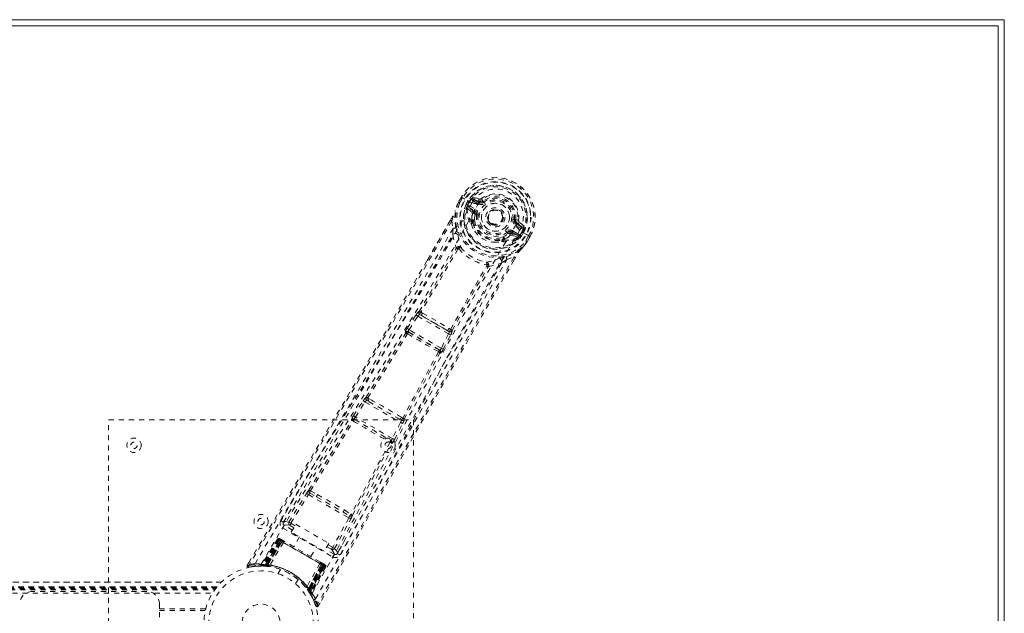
# Model space of a CAD drawing. Header units: inches. Extents: x 16.9 to 112.4, y 51.2 to 74.9.
# Tile 6 of 6: x 93 to 112.4, y 63.3 to 74.9. Entities that reach past the tile are written whole.
import ezdxf

# ---------------------------------------------------------------- set-up
doc = ezdxf.new("R2010")
doc.units = ezdxf.units.IN
doc.header["$MEASUREMENT"] = 0
doc.linetypes.add('SLD-Dashed', pattern=[0.075, 0.05, -0.025])
doc.linetypes.add('SLD-Solid', pattern=[0])

msp = doc.modelspace()

# ---------------------------------------------------------------- linework, layer by layer
at = {"color": 7, "linetype": 'SLD-Solid', "lineweight": 15}
for p, q in [((16.862, 74.944), (112.362, 74.944)), ((16.98, 74.826), (112.244, 74.826)), ((112.244, 74.826), (16.98, 74.826)), ((112.244, 74.826), (112.244, 51.312)), ((112.244, 51.312), (112.244, 74.826)), ((112.362, 74.944), (112.362, 51.194))]:
    msp.add_line(p, q, dxfattribs=at)
at = {"color": 7, "linetype": 'SLD-Dashed', "lineweight": 0}
for p, q in [((101.621, 71.355), (101.619, 71.351)), ((101.679, 71.455), (101.621, 71.355)), ((101.68, 71.455), (101.622, 71.354)), ((101.703, 71.438), (101.646, 71.34)), ((101.682, 71.453), (101.679, 71.455)), ((101.728, 71.426), (101.682, 71.453)), ((101.748, 71.414), (101.728, 71.426)), ((101.885, 71.335), (101.748, 71.414)), ((101.773, 71.316), (101.808, 71.377)), ((101.773, 71.316), (101.799, 71.302)), ((101.773, 71.316), (101.773, 71.316)), ((101.799, 71.302), (101.794, 71.283)), ((101.834, 71.362), (101.799, 71.302)), ((101.799, 71.292), (101.839, 71.36)), ((101.839, 71.36), (101.834, 71.362)), ((102.008, 71.324), (101.907, 71.383)), ((102.029, 71.416), (101.914, 71.455)), ((101.922, 71.409), (102.033, 71.368)), ((102.023, 71.35), (101.922, 71.409)), ((102.005, 71.307), (102.006, 71.309)), ((102.033, 71.368), (102.023, 71.35)), ((102.107, 71.376), (102.122, 71.356)), ((101.787, 71.257), (101.787, 71.251)), ((101.787, 71.251), (101.787, 71.25)), ((101.787, 71.251), (101.787, 71.25)), ((101.791, 71.236), (101.787, 71.25)), ((101.791, 71.236), (101.88, 71.16)), ((101.794, 71.283), (101.799, 71.292)), ((101.92, 71.171), (101.82, 71.258)), ((101.82, 71.258), (101.932, 71.193)), ((101.835, 71.284), (101.947, 71.219)), ((101.92, 71.171), (101.932, 71.193)), ((101.976, 71.104), (101.947, 71.108)), ((101.465, 71), (101, 70.201)), ((101.003, 70.199), (101.466, 70.999)), ((101.49, 70.984), (101.515, 70.836)), ((101.871, 70.927), (101.869, 70.947)), ((101.877, 70.976), (101.886, 70.992)), ((101.909, 70.985), (101.9, 70.969)), ((102.485, 70.979), (102.476, 70.966)), ((102.488, 70.986), (102.485, 70.979)), ((102.722, 71.01), (102.746, 71.007)), ((102.746, 71.007), (102.745, 70.998)), ((102.776, 70.939), (102.766, 70.922)), ((102.867, 70.863), (102.766, 70.922)), ((102.776, 70.939), (102.867, 70.863)), ((102.911, 70.879), (102.82, 70.959)), ((102.594, 70.734), (102.577, 70.758)), ((102.662, 70.742), (102.675, 70.764)), ((102.787, 70.699), (102.662, 70.742)), ((102.675, 70.764), (102.787, 70.699)), ((102.69, 70.79), (102.802, 70.725)), ((102.739, 70.886), (102.738, 70.884)), ((102.852, 70.837), (102.751, 70.896)), ((102.959, 70.715), (102.822, 70.794)), ((102.827, 70.698), (102.866, 70.766)), ((102.836, 70.703), (102.871, 70.764)), ((102.897, 70.749), (102.861, 70.687)), ((102.866, 70.766), (102.871, 70.764)), ((102.897, 70.749), (102.897, 70.749)), ((102.494, 70.587), (102.475, 70.578)), ((102.497, 70.624), (102.507, 70.64)), ((102.515, 70.608), (102.524, 70.623)), ((102.673, 70.702), (102.783, 70.663)), ((102.798, 70.667), (102.783, 70.663)), ((102.783, 70.663), (102.783, 70.663)), ((102.783, 70.663), (102.783, 70.663)), ((102.798, 70.667), (102.803, 70.67)), ((102.836, 70.703), (102.822, 70.689)), ((102.822, 70.689), (102.827, 70.698)), ((102.836, 70.703), (102.861, 70.687)), ((102.861, 70.687), (102.861, 70.687)), ((102.945, 70.59), (103.002, 70.689)), ((102.979, 70.704), (102.959, 70.715)), ((102.969, 70.571), (102.971, 70.575)), ((102.97, 70.575), (103.028, 70.677)), ((103.029, 70.676), (102.971, 70.575)), ((103.026, 70.678), (102.979, 70.704)), ((103.029, 70.676), (103.026, 70.678)), ((101.61, 70.432), (101.61, 70.432)), ((102.574, 70.224), (102.715, 70.276)), ((102.714, 70.217), (102.741, 70.263)), ((102.742, 70.263), (102.715, 70.217)), ((102.177, 70.105), (102.177, 70.105)), ((100.915, 69.171), (100.88, 69.191)), ((100.612, 68.869), (100.785, 69.135)), ((100.649, 68.844), (100.822, 69.111)), ((100.822, 69.111), (101.427, 68.762)), ((100.86, 69.14), (100.894, 69.121)), ((101.4, 68.829), (100.894, 69.121)), ((100.585, 68.775), (100.575, 68.786)), ((100.645, 68.79), (100.635, 68.801)), ((100.635, 68.801), (101.252, 68.444)), ((101.283, 68.479), (100.649, 68.844)), ((101.4, 68.829), (101.433, 68.81)), ((101.467, 68.851), (101.433, 68.872)), ((101.427, 68.762), (101.283, 68.479)), ((101.322, 68.458), (101.467, 68.741)), ((101.252, 68.444), (101.238, 68.447)), ((101.255, 68.388), (101.27, 68.385)), ((99.555, 67.149), (99.746, 67.445)), ((99.847, 67.437), (99.819, 67.452)), ((99.865, 67.486), (99.836, 67.502)), ((100.465, 67.08), (99.847, 67.437)), ((99.593, 67.124), (99.784, 67.421)), ((99.784, 67.421), (100.483, 67.018)), ((94.737, 59.069), (94.737, 67.069)), ((94.737, 67.069), (100.737, 67.069)), ((99.516, 67.068), (99.521, 67.061)), ((99.581, 67.075), (99.576, 67.082)), ((99.576, 67.082), (100.293, 66.668)), ((100.321, 66.704), (99.593, 67.124)), ((100.465, 67.08), (100.492, 67.064)), ((100.526, 67.103), (100.499, 67.12)), ((100.737, 67.069), (100.737, 59.069)), ((100.483, 67.018), (100.321, 66.704)), ((100.361, 66.683), (100.523, 66.997)), ((100.293, 66.668), (100.285, 66.669)), ((100.302, 66.61), (100.311, 66.609)), ((98.286, 65.058), (98.631, 65.623)), ((98.325, 65.035), (98.669, 65.599)), ((98.669, 65.599), (99.463, 65.141)), ((98.696, 65.631), (98.83, 65.556)), ((98.709, 65.675), (98.848, 65.602)), ((98.83, 65.556), (99.345, 65.259)), ((98.325, 65.304), (98.178, 65.057)), ((99.376, 65.297), (99.508, 65.213)), ((99.463, 65.141), (99.146, 64.561)), ((99.185, 64.539), (99.502, 65.12)), ((99.345, 65.259), (99.476, 65.18)), ((98.162, 64.941), (99.146, 64.373)), ((98.176, 65.055), (98.174, 65.047)), ((98.355, 64.899), (98.193, 64.993)), ((98.302, 64.996), (98.384, 64.949)), ((98.325, 65.035), (98.406, 64.988)), ((98.332, 64.859), (98.422, 65.015)), ((98.422, 65.015), (99.071, 64.64)), ((98.062, 64.724), (97.741, 64.21)), ((98.074, 64.717), (97.757, 64.21)), ((98.074, 64.717), (98.062, 64.724)), ((98.117, 64.726), (98.111, 64.729)), ((98.128, 64.719), (98.123, 64.723)), ((98.177, 64.691), (98.13, 64.718)), ((98.144, 64.71), (98.139, 64.713)), ((98.981, 64.484), (98.332, 64.859)), ((98.492, 64.766), (98.381, 64.574)), ((98.094, 64.71), (97.777, 64.207)), ((98.09, 64.708), (97.779, 64.21)), ((98.096, 64.704), (97.817, 64.222)), ((97.826, 64.222), (98.102, 64.701)), ((97.832, 64.221), (98.108, 64.698)), ((98.114, 64.694), (97.84, 64.221)), ((98.124, 64.688), (97.853, 64.219)), ((97.856, 64.207), (98.148, 64.675)), ((98.149, 64.674), (97.857, 64.207)), ((97.86, 64.219), (98.129, 64.685)), ((98.175, 64.659), (97.91, 64.21)), ((98.148, 64.675), (98.09, 64.708)), ((98.102, 64.701), (98.096, 64.704)), ((98.102, 64.701), (98.968, 64.201)), ((98.108, 64.698), (98.114, 64.694)), ((98.957, 64.208), (98.114, 64.694)), ((98.129, 64.685), (98.124, 64.688)), ((98.129, 64.685), (98.941, 64.217)), ((98.144, 64.71), (98.177, 64.691)), ((98.148, 64.675), (98.149, 64.674)), ((98.718, 64.379), (98.83, 64.571)), ((99.071, 64.64), (98.981, 64.484)), ((99.176, 64.426), (99.005, 64.524)), ((99.033, 64.574), (99.123, 64.522)), ((99.056, 64.613), (99.146, 64.561)), ((99.239, 64.445), (99.379, 64.696)), ((99.232, 64.436), (99.238, 64.443)), ((97.502, 64.273), (97.468, 64.216)), ((97.502, 64.273), (97.468, 64.216)), ((97.468, 64.216), (97.494, 64.2)), ((97.502, 64.27), (97.469, 64.215)), ((97.5, 64.173), (97.553, 64.181)), ((97.717, 64.196), (97.732, 64.196)), ((97.741, 64.21), (97.757, 64.21)), ((97.753, 64.196), (97.828, 64.193)), ((97.779, 64.21), (97.856, 64.207)), ((97.815, 64.194), (97.806, 64.194)), ((97.815, 64.194), (97.817, 64.222)), ((97.824, 64.193), (97.815, 64.194)), ((97.817, 64.222), (97.826, 64.222)), ((97.821, 64.193), (97.83, 64.193)), ((97.824, 64.193), (97.826, 64.222)), ((97.828, 64.193), (97.829, 64.193)), ((97.829, 64.193), (97.837, 64.192)), ((97.83, 64.193), (97.832, 64.221)), ((97.84, 64.221), (97.832, 64.221)), ((97.837, 64.192), (97.84, 64.221)), ((97.85, 64.191), (97.853, 64.219)), ((97.857, 64.19), (97.85, 64.191)), ((97.853, 64.219), (97.86, 64.219)), ((97.857, 64.207), (97.856, 64.207)), ((97.857, 64.19), (97.86, 64.219)), ((98.895, 64.243), (98.638, 63.789)), ((98.663, 63.741), (98.922, 64.228)), ((98.922, 64.228), (98.663, 63.741)), ((98.941, 64.217), (98.672, 63.75)), ((98.676, 63.744), (98.946, 64.214)), ((98.683, 63.734), (98.957, 64.208)), ((98.962, 64.204), (98.687, 63.728)), ((98.968, 64.201), (98.691, 63.722)), ((98.696, 63.715), (98.974, 64.198)), ((98.703, 63.673), (98.98, 64.198)), ((98.98, 64.194), (98.705, 63.676)), ((98.996, 64.185), (98.716, 63.657)), ((99.008, 64.178), (98.723, 63.643)), ((98.969, 64.234), (98.922, 64.261)), ((98.922, 64.261), (98.955, 64.242)), ((98.922, 64.228), (98.922, 64.228)), ((98.98, 64.194), (98.922, 64.228)), ((98.946, 64.214), (98.941, 64.217)), ((98.96, 64.239), (98.955, 64.242)), ((98.957, 64.208), (98.962, 64.204)), ((98.974, 64.198), (98.968, 64.201)), ((98.976, 64.23), (98.971, 64.233)), ((98.988, 64.223), (98.982, 64.227)), ((99.008, 64.178), (98.996, 64.185)), ((98.117, 64.128), (98.069, 64.044)), ((32.273, 63.874), (96.951, 63.874)), ((96.95, 63.874), (32.274, 63.874)), ((32.356, 63.784), (96.869, 63.784)), ((32.356, 63.784), (96.869, 63.784)), ((96.871, 63.784), (32.356, 63.784)), ((32.359, 63.779), (96.865, 63.779)), ((32.362, 63.776), (96.862, 63.776)), ((32.367, 63.77), (96.857, 63.77)), ((32.374, 63.76), (96.85, 63.76)), ((32.375, 63.759), (96.849, 63.759)), ((32.387, 63.744), (96.837, 63.744)), ((96.869, 63.784), (96.865, 63.779)), ((98.415, 63.844), (98.464, 63.928)), ((98.672, 63.75), (98.648, 63.733)), ((98.676, 63.744), (98.652, 63.727)), ((98.672, 63.75), (98.676, 63.744)), ((32.401, 63.724), (96.823, 63.724)), ((32.443, 63.662), (96.781, 63.662)), ((95.487, 63.694), (93.237, 63.694)), ((98.652, 63.727), (98.648, 63.733)), ((98.683, 63.734), (98.659, 63.717)), ((98.663, 63.741), (98.663, 63.741)), ((98.663, 63.741), (98.705, 63.676)), ((98.687, 63.728), (98.664, 63.711)), ((98.664, 63.71), (98.665, 63.71)), ((98.665, 63.71), (98.674, 63.696)), ((98.691, 63.722), (98.667, 63.706)), ((98.672, 63.699), (98.667, 63.706)), ((98.696, 63.715), (98.672, 63.699)), ((98.688, 63.674), (98.672, 63.699)), ((98.687, 63.728), (98.683, 63.734)), ((98.684, 63.679), (98.705, 63.646)), ((98.691, 63.722), (98.696, 63.715)), ((98.713, 63.635), (98.721, 63.622)), ((98.716, 63.657), (98.723, 63.643)), ((98.716, 63.628), (98.724, 63.615)), ((95.737, 63.35), (95.737, 63.444)), ((98.792, 63.466), (98.812, 63.415)), ((98.839, 63.424), (98.81, 63.415)), ((98.865, 63.409), (98.898, 63.468)), ((95.737, 63.35), (96.648, 63.35)), ((95.737, 62.787), (95.737, 63.35)), ((96.639, 63.319), (95.737, 63.319))]:
    msp.add_line(p, q, dxfattribs=at)
at = {"color": 7, "linetype": 'SLD-Dashed', "lineweight": 0, "flags": 128}
for points in [[(102.006, 71.309), (102.049, 71.372), (102.106, 71.425), (102.175, 71.465), (102.251, 71.49), (102.332, 71.5), (102.414, 71.494), (102.494, 71.473), (102.569, 71.438), (102.637, 71.391), (102.695, 71.332), (102.742, 71.264), (102.774, 71.189), (102.79, 71.11), (102.789, 71.031), (102.772, 70.955), (102.739, 70.886)], [(97.618, 64.237), (98.148, 65.14), (98.687, 66.036), (99.233, 66.923), (99.783, 67.805), (100.329, 68.683), (100.866, 69.562), (101.386, 70.446), (101.885, 71.335)], [(97.74, 64.231), (98.27, 65.131), (98.81, 66.024), (99.357, 66.908), (99.907, 67.786), (100.454, 68.661), (100.99, 69.537), (101.508, 70.419), (102.004, 71.307)], [(101.619, 71.351), (101.584, 71.267), (101.555, 71.179)], [(101.621, 71.355), (101.583, 71.264), (101.559, 71.19)], [(101.619, 71.351), (101.619, 71.35), (101.621, 71.35), (101.624, 71.349), (101.627, 71.347), (101.632, 71.346), (101.636, 71.344), (101.641, 71.342), (101.646, 71.34)], [(101.646, 71.34), (101.641, 71.343), (101.635, 71.346), (101.631, 71.349), (101.627, 71.351), (101.623, 71.353), (101.621, 71.354), (101.62, 71.355), (101.621, 71.355)], [(101.679, 71.455), (101.678, 71.455), (101.679, 71.454), (101.681, 71.453), (101.684, 71.451), (101.688, 71.448), (101.693, 71.445), (101.698, 71.442), (101.703, 71.438)], [(101.799, 71.302), (101.799, 71.302), (101.799, 71.302)], [(101.907, 71.383), (101.89, 71.398), (101.879, 71.419)], [(101.922, 71.409), (101.922, 71.408), (101.921, 71.406), (101.92, 71.404), (101.918, 71.401), (101.916, 71.397), (101.913, 71.392), (101.91, 71.387), (101.907, 71.383)], [(102.008, 71.324), (102.011, 71.329), (102.014, 71.334), (102.016, 71.338), (102.019, 71.342), (102.021, 71.346), (102.022, 71.348), (102.023, 71.35), (102.023, 71.35)], [(102.033, 71.368), (102.073, 71.362), (102.091, 71.366)], [(102.107, 71.376), (102.106, 71.377), (102.102, 71.382), (102.097, 71.389), (102.09, 71.397), (102.084, 71.406), (102.078, 71.414), (102.074, 71.42), (102.071, 71.423)], [(102.091, 71.366), (102.099, 71.371), (102.107, 71.376)], [(102.14, 71.333), (102.136, 71.337), (102.133, 71.342), (102.13, 71.346), (102.127, 71.349), (102.125, 71.352), (102.123, 71.354), (102.122, 71.356), (102.122, 71.356)], [(101.571, 70.849), (101.546, 71.006), (101.555, 71.179)], [(101.559, 71.19), (101.556, 71.185), (101.555, 71.179)], [(101.799, 71.292), (101.818, 71.29), (101.835, 71.284)], [(101.835, 71.284), (101.832, 71.279), (101.829, 71.274), (101.826, 71.269), (101.824, 71.266), (101.822, 71.262), (101.821, 71.26), (101.82, 71.258), (101.82, 71.258)], [(101.892, 71.127), (101.889, 71.149), (101.88, 71.16)], [(101.886, 70.992), (101.884, 71.054), (101.892, 71.127)], [(101.947, 71.219), (101.944, 71.214), (101.942, 71.209), (101.939, 71.204), (101.937, 71.201), (101.935, 71.197), (101.934, 71.195), (101.933, 71.193), (101.932, 71.193)], [(101.947, 71.108), (101.939, 71.039), (101.94, 70.982)], [(101.49, 70.984), (100.756, 69.716), (100.012, 68.445), (99.276, 67.199), (99.163, 67.009), (99.046, 66.811), (98.942, 66.637), (98.84, 66.466), (98.73, 66.28), (98.654, 66.152), (98.574, 66.017), (98.494, 65.882), (98.434, 65.781), (98.362, 65.661), (98.279, 65.521), (98.109, 65.236), (98.005, 65.06), (97.875, 64.841), (97.741, 64.617), (97.614, 64.403), (97.494, 64.2)], [(101.465, 71), (101.465, 71), (101.465, 70.999), (101.467, 70.998), (101.47, 70.996), (101.474, 70.993), (101.479, 70.99), (101.485, 70.987), (101.49, 70.984)], [(101.871, 70.927), (101.906, 70.839), (101.941, 70.785)], [(102.006, 71.101), (102, 71.101), (101.995, 71.102), (101.99, 71.103), (101.985, 71.103), (101.981, 71.104), (101.979, 71.104), (101.977, 71.104), (101.976, 71.104)], [(102.692, 71.014), (102.698, 71.013), (102.703, 71.012), (102.709, 71.011), (102.713, 71.011), (102.717, 71.01), (102.72, 71.01), (102.721, 71.01), (102.722, 71.01)], [(102.751, 70.896), (102.754, 70.9), (102.757, 70.905), (102.759, 70.91), (102.761, 70.914), (102.763, 70.917), (102.765, 70.919), (102.765, 70.921), (102.766, 70.922)], [(101.515, 70.836), (101.255, 70.386), (100.987, 69.925), (100.712, 69.454), (100.452, 69.01), (100.183, 68.553), (99.902, 68.078), (99.653, 67.657), (99.522, 67.435), (99.383, 67.201), (99.235, 66.953), (99.08, 66.691), (98.939, 66.454), (98.816, 66.248), (98.718, 66.083), (98.609, 65.899), (98.485, 65.691), (98.37, 65.498), (98.271, 65.332), (98.19, 65.195), (98.125, 65.086)], [(98.742, 63.652), (99.257, 64.562), (99.76, 65.476), (100.252, 66.392), (100.738, 67.307), (101.222, 68.219), (101.713, 69.121), (102.217, 70.01), (102.738, 70.883)], [(98.809, 63.55), (99.326, 64.46), (99.832, 65.375), (100.327, 66.292), (100.816, 67.208), (101.303, 68.121), (101.796, 69.025), (102.301, 69.917), (102.822, 70.794)], [(101.61, 70.725), (101.613, 70.712), (101.615, 70.704)], [(102.488, 70.665), (102.539, 70.693), (102.594, 70.734)], [(102.558, 70.782), (102.562, 70.777), (102.565, 70.773), (102.568, 70.769), (102.571, 70.765), (102.573, 70.762), (102.575, 70.76), (102.576, 70.758), (102.577, 70.758)], [(102.69, 70.79), (102.687, 70.785), (102.684, 70.78), (102.682, 70.776), (102.679, 70.772), (102.678, 70.769), (102.676, 70.766), (102.675, 70.765), (102.675, 70.764)], [(102.787, 70.699), (102.788, 70.699), (102.789, 70.701), (102.79, 70.704), (102.792, 70.707), (102.794, 70.711), (102.797, 70.715), (102.8, 70.72), (102.802, 70.725)], [(102.802, 70.725), (102.817, 70.713), (102.827, 70.698)], [(102.852, 70.837), (102.855, 70.842), (102.857, 70.847), (102.86, 70.851), (102.862, 70.855), (102.864, 70.859), (102.865, 70.861), (102.866, 70.863), (102.867, 70.863)], [(102.898, 70.831), (102.874, 70.83), (102.852, 70.837)], [(102.871, 70.764), (102.874, 70.762), (102.88, 70.759), (102.888, 70.754), (102.897, 70.749)], [(101.51, 70.708), (101.535, 70.578), (101.577, 70.452)], [(102.318, 70.568), (102.382, 70.564), (102.475, 70.578)], [(102.524, 70.623), (102.579, 70.653), (102.638, 70.696)], [(102.638, 70.696), (102.658, 70.705), (102.673, 70.702)], [(102.836, 70.703), (102.836, 70.703), (102.836, 70.703)], [(102.852, 70.43), (102.907, 70.491), (102.969, 70.571)], [(102.971, 70.575), (102.911, 70.497), (102.859, 70.439)], [(102.971, 70.575), (102.971, 70.575), (102.97, 70.575), (102.968, 70.577), (102.965, 70.578), (102.961, 70.581), (102.956, 70.583), (102.951, 70.587), (102.945, 70.59)], [(102.969, 70.571), (102.968, 70.572), (102.966, 70.573), (102.964, 70.575), (102.961, 70.577), (102.958, 70.58), (102.954, 70.583), (102.95, 70.586), (102.945, 70.59)], [(103.002, 70.689), (103.008, 70.686), (103.013, 70.683), (103.018, 70.68), (103.023, 70.678), (103.026, 70.677), (103.028, 70.676), (103.029, 70.675), (103.029, 70.676)], [(100.846, 69.203), (101.215, 69.822), (101.575, 70.443)], [(101.61, 70.432), (101.25, 69.81), (100.88, 69.191)], [(101.624, 70.437), (101.624, 70.447), (101.621, 70.456), (101.616, 70.463), (101.609, 70.467), (101.601, 70.467), (101.593, 70.465), (101.584, 70.46), (101.577, 70.452)], [(102.557, 70.279), (102.707, 70.337), (102.852, 70.43)], [(102.852, 70.43), (102.856, 70.434), (102.859, 70.439)], [(101, 70.201), (100.146, 68.732), (98.81, 66.473), (97.502, 64.273)], [(102.715, 70.276), (101.985, 69.008), (101.256, 67.727), (100.545, 66.466), (100.423, 66.251), (100.297, 66.026), (100.192, 65.838), (100.08, 65.638), (99.957, 65.42), (99.825, 65.183), (99.718, 64.993), (99.59, 64.764), (99.432, 64.482), (99.329, 64.298), (99.202, 64.073), (99.074, 63.844), (98.953, 63.628), (98.839, 63.424)], [(102.715, 70.217), (101.437, 67.987), (100.149, 65.7), (98.865, 63.409)], [(99.29, 64.413), (99.356, 64.531), (99.44, 64.682), (99.542, 64.864), (99.662, 65.078), (99.784, 65.295), (99.891, 65.486), (99.966, 65.621), (100.033, 65.741), (100.093, 65.847), (100.169, 65.982), (100.248, 66.125), (100.325, 66.261), (100.723, 66.97), (101.125, 67.683), (101.604, 68.53), (102.094, 69.389), (102.574, 70.224)], [(102.211, 70.086), (102.342, 70.112), (102.467, 70.156)], [(102.411, 70.245), (102.418, 70.248), (102.431, 70.251)], [(102.715, 70.276), (102.72, 70.273), (102.726, 70.27), (102.731, 70.268), (102.735, 70.265), (102.739, 70.264), (102.741, 70.263), (102.742, 70.263), (102.742, 70.263)], [(101.467, 68.851), (101.819, 69.481), (102.177, 70.105)], [(101.495, 68.828), (101.846, 69.457), (102.205, 70.08)], [(102.211, 70.086), (102.214, 70.096), (102.215, 70.106), (102.212, 70.114), (102.208, 70.121), (102.201, 70.125), (102.192, 70.126), (102.183, 70.124), (102.174, 70.119)], [(100.915, 69.171), (101.175, 69.023), (101.433, 68.872)], [(100.785, 69.135), (100.789, 69.132), (100.798, 69.127), (100.809, 69.119), (100.822, 69.111)], [(100.86, 69.14), (100.859, 69.14), (100.857, 69.14), (100.853, 69.139), (100.843, 69.134), (100.833, 69.124), (100.822, 69.111)], [(100.894, 69.121), (101.148, 68.976), (101.4, 68.829)], [(100.612, 68.869), (100.616, 68.866), (100.625, 68.86), (100.637, 68.852), (100.649, 68.844)], [(100.635, 68.801), (100.632, 68.807), (100.634, 68.817), (100.637, 68.823), (100.64, 68.83), (100.644, 68.837), (100.649, 68.844)], [(99.804, 67.515), (100.196, 68.146), (100.585, 68.775)], [(99.836, 67.502), (100.229, 68.132), (100.619, 68.762)], [(101.427, 68.762), (101.441, 68.755), (101.453, 68.748), (101.462, 68.744), (101.467, 68.741)], [(101.227, 68.411), (100.876, 67.759), (100.526, 67.103)], [(101.283, 68.479), (101.279, 68.471), (101.275, 68.464), (101.271, 68.457), (101.266, 68.452), (101.259, 68.445), (101.252, 68.444)], [(101.283, 68.479), (101.296, 68.472), (101.309, 68.465), (101.318, 68.461), (101.322, 68.458)], [(100.554, 67.082), (100.904, 67.737), (101.255, 68.388)], [(99.746, 67.445), (99.765, 67.472), (99.766, 67.474)], [(99.746, 67.445), (99.75, 67.443), (99.759, 67.437), (99.771, 67.43), (99.784, 67.421)], [(98.679, 65.69), (99.099, 66.377), (99.521, 67.061)], [(98.709, 65.675), (99.129, 66.363), (99.553, 67.047)], [(99.555, 67.149), (99.559, 67.146), (99.568, 67.14), (99.58, 67.133), (99.593, 67.124)], [(100.483, 67.018), (100.497, 67.011), (100.509, 67.004), (100.518, 67), (100.523, 66.997)], [(100.523, 66.997), (100.537, 67.026), (100.537, 67.028)], [(100.321, 66.704), (100.335, 66.697), (100.348, 66.69), (100.357, 66.685), (100.361, 66.683)], [(100.274, 66.63), (99.894, 65.922), (99.508, 65.213)], [(99.536, 65.195), (99.921, 65.902), (100.302, 66.61)], [(98.631, 65.623), (98.635, 65.62), (98.643, 65.615), (98.656, 65.607), (98.669, 65.599)], [(98.83, 65.556), (99.087, 65.408), (99.345, 65.259)], [(98.848, 65.602), (99.112, 65.45), (99.376, 65.297)], [(99.463, 65.141), (99.476, 65.134), (99.489, 65.127), (99.498, 65.122), (99.502, 65.12)], [(98.193, 64.993), (98.19, 64.989), (98.183, 64.977), (98.174, 64.961), (98.162, 64.941)], [(98.286, 65.058), (98.212, 65.068), (98.176, 65.055)], [(98.193, 64.993), (98.228, 65.006), (98.302, 64.996)], [(98.286, 65.058), (98.291, 65.055), (98.299, 65.05), (98.311, 65.043), (98.325, 65.035)], [(98.302, 64.996), (98.303, 64.997), (98.304, 64.999), (98.306, 65.003), (98.309, 65.008), (98.313, 65.014), (98.316, 65.02), (98.32, 65.027), (98.325, 65.035)], [(98.062, 64.724), (98.065, 64.723), (98.072, 64.718), (98.083, 64.712), (98.096, 64.704)], [(98.108, 64.698), (98.095, 64.705), (98.084, 64.711), (98.077, 64.716), (98.074, 64.717)], [(98.123, 64.723), (98.12, 64.724), (98.117, 64.726), (98.115, 64.727), (98.114, 64.727)], [(98.09, 64.708), (98.09, 64.708), (98.092, 64.707), (98.095, 64.705), (98.099, 64.703), (98.104, 64.7), (98.11, 64.696), (98.117, 64.693), (98.124, 64.688)], [(98.175, 64.659), (98.165, 64.665), (98.157, 64.669), (98.151, 64.673), (98.149, 64.674)], [(98.895, 64.243), (98.717, 64.346), (98.535, 64.451), (98.354, 64.556), (98.175, 64.659)], [(98.196, 64.68), (98.193, 64.682), (98.191, 64.683), (98.19, 64.684), (98.189, 64.684)], [(98.903, 64.272), (98.728, 64.373), (98.55, 64.476), (98.371, 64.579), (98.196, 64.68)], [(99.123, 64.522), (99.124, 64.523), (99.125, 64.525), (99.127, 64.529), (99.13, 64.534), (99.134, 64.54), (99.137, 64.546), (99.141, 64.553), (99.146, 64.561)], [(99.123, 64.522), (99.169, 64.463), (99.176, 64.426)], [(99.146, 64.561), (99.16, 64.553), (99.172, 64.546), (99.181, 64.541), (99.185, 64.539)], [(99.238, 64.443), (99.231, 64.48), (99.185, 64.539)], [(99.146, 64.373), (99.157, 64.393), (99.167, 64.41), (99.173, 64.421), (99.176, 64.426)], [(97.471, 64.215), (97.468, 64.207), (97.468, 64.199), (97.469, 64.19), (97.472, 64.183), (97.476, 64.177), (97.483, 64.173), (97.49, 64.171), (97.497, 64.171)], [(97.5, 64.171), (97.542, 64.179), (97.553, 64.181)], [(98.922, 64.228), (98.919, 64.23), (98.913, 64.233), (98.905, 64.237), (98.895, 64.243)], [(98.91, 64.268), (98.91, 64.268), (98.908, 64.269), (98.906, 64.27), (98.903, 64.272)], [(98.946, 64.214), (98.953, 64.21), (98.96, 64.206), (98.966, 64.202), (98.971, 64.199), (98.976, 64.197), (98.979, 64.195), (98.98, 64.194), (98.98, 64.194)], [(98.996, 64.185), (98.993, 64.187), (98.986, 64.191), (98.975, 64.197), (98.962, 64.204)], [(98.969, 64.234), (98.969, 64.234), (98.968, 64.235)], [(98.974, 64.198), (98.987, 64.19), (98.998, 64.184), (99.005, 64.18), (99.008, 64.178)], [(98.985, 64.225), (98.984, 64.225), (98.982, 64.226), (98.979, 64.228), (98.976, 64.23)], [(98.98, 64.194), (98.983, 64.2), (98.983, 64.202)], [(96.857, 63.77), (96.854, 63.766), (96.84, 63.747), (96.831, 63.735), (96.825, 63.728), (96.823, 63.725), (96.823, 63.725)], [(98.702, 63.668), (98.704, 63.674), (98.705, 63.676)], [(98.72, 63.625), (98.72, 63.638), (98.723, 63.652)], [(98.813, 63.416), (98.817, 63.409), (98.823, 63.403), (98.83, 63.398), (98.837, 63.396), (98.845, 63.395), (98.852, 63.397), (98.859, 63.401), (98.863, 63.407)], [(98.865, 63.409), (98.865, 63.41), (98.863, 63.411), (98.857, 63.413), (98.849, 63.418), (98.844, 63.421), (98.839, 63.424)]]:
    msp.add_lwpolyline(points, dxfattribs=at)
at = {"color": 7, "linetype": 'SLD-Dashed', "lineweight": 0}
for centre, radius in [((102.349, 71.057), 0.7), ((102.349, 71.057), 0.69), ((102.349, 71.057), 0.623), ((102.349, 71.057), 0.32), ((102.349, 71.057), 0.275), ((102.349, 71.057), 0.188), ((102.349, 71.057), 0.156), ((102.349, 71.057), 0.142), ((102.349, 71.057), 0.14), ((102.349, 71.057), 0.138), ((95.237, 66.569), 0.141), ((100.237, 66.569), 0.141), ((95.237, 66.569), 0.0625), ((100.237, 66.569), 0.0625), ((97.737, 65.069), 0.14), ((97.737, 65.069), 0.0625), ((97.737, 63.069), 1.125), ((97.737, 63.069), 1.03), ((97.737, 63.069), 0.375)]:
    msp.add_circle(centre, radius, dxfattribs=at)
for centre, radius, start, end in [((102.349, 71.057), 0.78, 330, 149.3038), ((102.349, 71.057), 0.78, 330.7166, 149.2834), ((102.349, 71.057), 0.75, 330.5683, 149.4316), ((102.349, 71.057), 0.629, 330.6531, 149.3469), ((102.349, 71.057), 0.599, 330.6527, 149.3473), ((102.357, 71.07), 0.541, 329.3502, 150.6498), ((102.349, 71.057), 0.459, 352.774, 127.226), ((102.349, 71.057), 0.787, 158.0937, 321.9063), ((102.349, 71.057), 0.758, 158.0936, 321.9063), ((101.646, 71.34), 0.03, 150.0028, 155.051), ((102.349, 71.057), 0.632, 155.8272, 324.1728), ((102.349, 71.057), 0.602, 156.0327, 323.9673), ((102.364, 72.286), 1.065, 238.548, 240.1423), ((102.349, 71.057), 0.593, 142.3909, 149.3289), ((102.042, 71.293), 0.206, 128.3442, 142.3436), ((101.895, 71.114), 0.221, 60.3095, 92.5187), ((101.936, 71.435), 0.0299, 137.8976, 241.9514), ((102.068, 71.427), 0.119, 240.0012, 307.2254), ((102.049, 71.394), 0.0301, 132.3442, 238.581), ((102.068, 71.427), 0.089, 240, 307.226), ((102.043, 71.459), 0.0454, 251.2482, 307.5763), ((102.349, 71.057), 0.275, 0.0001, 179.9999), ((102.349, 71.057), 0.4, 352.774, 127.226), ((102.349, 71.057), 0.376, 352.774, 127.226), ((102.349, 71.057), 0.346, 352.774, 127.226), ((100.452, 71.619), 1.187, 328.5733, 338.7881), ((98.137, 72.208), 3.569, 339.9436, 343.2519), ((102.284, 71.206), 0.499, 174.8895, 213.9912), ((101.872, 71.246), 0.0864, 154.5732, 172.6778), ((101.804, 71.231), 0.0306, 59.0702, 124.5786), ((102.232, 71.237), 0.44, 180.2248, 216.429), ((101.905, 71.145), 0.0299, 61.09, 148.7843), ((101.916, 71.107), 0.031, 1.5705, 139.902), ((101.883, 71.118), 0.0649, 351.3239, 55.0715), ((101.888, 71.116), 0.089, 352.774, 60), ((101.888, 71.116), 0.119, 352.7718, 60.0013), ((101.914, 70.95), 0.0449, 145.0851, 183.9327), ((101.903, 70.904), 0.0396, 97.1298, 144.8128), ((101.876, 70.93), 0.0459, 58.2829, 88.817), ((101.911, 70.974), 0.0305, 14.5507, 144.2818), ((101.885, 70.946), 0.0459, 58.3112, 88.8579), ((101.929, 70.953), 0.033, 151.8809, 198.3875), ((102.369, 71.091), 0.494, 197.4885, 282.5116), ((101.921, 70.953), 0.0348, 57.2683, 110.6011), ((102.355, 71.067), 0.453, 190.4511, 289.5489), ((102.346, 71.051), 0.411, 189.7059, 290.2942), ((102.349, 71.057), 0.376, 172.774, 307.226), ((102.349, 71.057), 0.346, 172.7743, 307.2261), ((102.349, 71.057), 0.275, 180.0002, 359.9998), ((102.349, 71.057), 0.157, 215.2931, 260.0155), ((102.81, 70.999), 0.119, 172.7715, 240.0016), ((102.81, 70.999), 0.089, 172.774, 240), ((102.817, 70.998), 0.0715, 179.6333, 235.2046), ((102.59, 69.537), 1.478, 81.6247, 83.9251), ((102.79, 70.966), 0.0301, 241.4216, 347.6537), ((102.85, 70.993), 0.0455, 172.4951, 228.6732), ((96.167, 70.991), 5.35, 356.9678, 358.3346), ((101.561, 70.676), 0.0608, 28.0019, 147.4275), ((101.645, 70.394), 0.461, 99.1744, 106.335), ((103.701, 71.44), 2.21, 195.5061, 198.869), ((102.339, 71.04), 0.473, 212.6134, 267.3865), ((102.63, 70.687), 0.119, 59.9997, 127.2266), ((102.63, 70.687), 0.089, 60, 127.226), ((102.635, 70.684), 0.0649, 64.9228, 128.6814), ((102.609, 70.707), 0.031, 340.1788, 118.35), ((102.647, 70.717), 0.0299, 331.1918, 58.9341), ((102.617, 70.685), 0.233, 28.0347, 58.5974), ((102.349, 71.057), 0.593, 330.6711, 337.6091), ((102.883, 70.889), 0.0299, 238.0426, 342.1149), ((102.707, 70.909), 0.206, 337.6775, 351.6467), ((-330.494, 321.649), 499.598, 329.09611, 329.84876), ((102.504, 70.782), 0.893, 184.9874, 201.1491), ((102.512, 71.068), 0.492, 265.708, 305.4801), ((102.439, 70.594), 0.0396, 335.1804, 22.8717), ((102.469, 70.642), 0.033, 281.605, 328.1284), ((102.496, 70.636), 0.0305, 335.7229, 105.4435), ((102.472, 70.634), 0.0348, 9.4047, 62.721), ((102.474, 70.627), 0.0448, 296.2154, 334.9369), ((102.475, 70.584), 0.0459, 31.1899, 61.7147), ((102.485, 70.6), 0.0459, 31.1462, 61.6862), ((102.564, 71.046), 0.441, 263.5936, 299.7436), ((102.773, 70.672), 0.0306, 355.4249, 60.9313), ((102.729, 70.759), 0.116, 309.6403, 323.1019), ((101.564, 70.451), 0.0133, 326.7918, 3.9558), ((101.572, 70.373), 0.0709, 57.285, 87.2799), ((101.628, 70.418), 0.0608, 43.7765, 145.9531), ((101.62, 70.425), 0.0128, 72.3456, 143.3602), ((101.678, 70.386), 0.0738, 94.9791, 136.7579), ((102.356, 71.068), 0.966, 220.8188, 259.1818), ((102.318, 71.003), 0.844, 220.06, 259.9399), ((105.448, 67.988), 3.565, 136.7458, 140.0582), ((103.785, 69.695), 1.188, 141.2146, 151.425), ((535.711, -178.456), 499.509, 150.15117, 150.90395), ((102.033, 71.054), 0.893, 278.8525, 295.0109), ((102.156, 70.113), 0.0608, 334.0463, 76.2213), ((102.104, 70.141), 0.0738, 343.2363, 25.0193), ((102.413, 70.184), 0.0608, 332.5761, 91.9987), ((102.003, 72.423), 2.214, 281.1336, 284.4906), ((105.397, 65.65), 5.375, 121.67, 123.0305), ((102.127, 70.116), 0.46, 13.6598, 20.8294), ((102.166, 70.11), 0.0128, 336.6241, 47.6702), ((102.145, 70.042), 0.0709, 32.7324, 62.7021), ((102.217, 70.074), 0.0134, 116.121, 153.2482), ((100.946, 69.052), 0.181, 123.5339, 152.7762), ((100.885, 69.179), 0.0457, 148.2664, 238.1503), ((100.838, 69.13), 0.0735, 55.5144, 84.145), ((100.963, 69.13), 0.104, 143.8596, 174.0343), ((100.994, 69.11), 0.101, 142.2369, 173.4685), ((100.736, 68.763), 0.163, 139.7796, 171.8721), ((100.613, 68.762), 0.0451, 60.8603, 146.7729), ((100.623, 68.75), 0.0451, 60.8975, 146.6062), ((100.671, 68.739), 0.0574, 117.5008, 155.9261), ((117.238, 96.845), 32.594, 239.3981, 240.6019), ((101.34, 68.91), 0.101, 306.524, 337.7661), ((101.379, 68.792), 0.0575, 327.8225, 17.5889), ((101.373, 68.893), 0.104, 305.9666, 336.1438), ((101.455, 68.85), 0.0457, 241.8545, 331.7282), ((101.436, 68.786), 0.073, 35.7428, 64.6016), ((101.315, 68.839), 0.181, 327.2197, 356.4644), ((100.576, 68.701), 0.0749, 55.1, 82.943), ((119.606, 100.946), 37.367, 239.4615, 240.5382), ((101.18, 68.445), 0.0578, 324.2262, 2.3434), ((101.195, 68.343), 0.0751, 37.0797, 64.8859), ((101.215, 68.409), 0.0451, 333.3947, 59.1022), ((101.229, 68.405), 0.0451, 333.2319, 59.1381), ((101.169, 68.514), 0.163, 308.1275, 340.2203), ((99.883, 67.404), 0.136, 125.3317, 149.2495), ((99.844, 67.389), 0.068, 111.1067, 151.6325), ((99.842, 67.492), 0.0448, 147.9428, 192.8961), ((99.84, 67.489), 0.0425, 190.48, 240.3849), ((99.788, 67.433), 0.0843, 54.8717, 78.797), ((99.906, 67.45), 0.0869, 143.4627, 178.3387), ((99.928, 67.435), 0.0814, 141.2489, 178.6846), ((83.476, 38.368), 33.361, 59.3872, 60.6129), ((83.788, 38.908), 32.79, 59.3606, 60.6393), ((99.719, 67.019), 0.209, 141.5857, 166.4936), ((99.554, 67.043), 0.0451, 60.5939, 147.0799), ((99.559, 67.036), 0.0451, 60.6203, 147.0119), ((99.501, 66.972), 0.0908, 55.1485, 77.0237), ((99.603, 67.025), 0.0546, 113.5233, 156.9808), ((118.231, 98.566), 36.638, 239.3487, 240.6512), ((99.632, 67.084), 0.0563, 134.2664, 181.7617), ((116.341, 95.293), 32.819, 239.291, 240.709), ((100.423, 67.15), 0.0814, 301.3142, 338.7479), ((100.425, 67.053), 0.068, 328.3633, 8.9083), ((100.447, 67.138), 0.0868, 301.6305, 336.5683), ((100.514, 67.104), 0.0455, 241.2528, 331.8262), ((100.491, 67.027), 0.0837, 41.1202, 65.2093), ((100.419, 67.095), 0.136, 330.7206, 354.7119), ((100.23, 66.663), 0.055, 323.1539, 6.3387), ((100.262, 66.63), 0.0451, 332.9895, 59.3793), ((100.267, 66.718), 0.0564, 298.2425, 345.7307), ((100.27, 66.629), 0.0451, 332.9156, 59.4101), ((100.167, 66.76), 0.209, 313.5061, 338.4132), ((100.235, 66.548), 0.091, 43.0004, 64.8419), ((98.978, 65.422), 0.401, 138.1482, 149.9231), ((98.72, 65.67), 0.0456, 154.1738, 238.2468), ((98.633, 65.558), 0.139, 56.8608, 70.6162), ((98.76, 65.547), 0.105, 127.5273, 150.3705), ((98.806, 65.623), 0.111, 151.7763, 175.6677), ((98.918, 65.548), 0.0889, 142.365, 174.3945), ((99.293, 65.331), 0.0888, 305.6026, 337.6372), ((99.372, 65.194), 0.105, 329.6264, 352.476), ((99.415, 65.271), 0.109, 304.208, 328.346), ((99.498, 65.221), 0.0456, 241.7543, 325.8251), ((99.155, 65.32), 0.401, 330.0722, 341.8424), ((99.444, 65.088), 0.141, 49.4639, 63.0603), ((98.215, 65.032), 0.105, 149.2614, 239.9968), ((98.953, 66.449), 1.595, 238.7143, 240.8696), ((98.212, 65.031), 0.0423, 156.5652, 241.9636), ((98.325, 65.035), 0.0451, 149.0369, 239.5679), ((98.088, 64.708), 0.03, 60.0054, 148.0045), ((98.093, 64.656), 0.0742, 76.7367, 114.0542), ((98.099, 64.701), 0.03, 60.032, 148.0288), ((98.117, 64.685), 0.0356, 52.07, 140.291), ((98.115, 64.692), 0.03, 60.0619, 148.0693), ((98.044, 64.577), 0.164, 61.7058, 70.6237), ((98.464, 64.5), 0.413, 146.969, 150.9841), ((98.609, 64.415), 0.576, 147.9423, 150.6307), ((98.488, 64.487), 0.428, 147.0691, 150.9479), ((98.513, 64.472), 0.446, 147.1809, 150.9029), ((98.517, 64.47), 0.444, 147.1779, 150.9139), ((98.173, 64.659), 0.0299, 60.1875, 148.2022), ((98.174, 64.658), 0.0299, 60.1869, 148.2027), ((98.209, 64.646), 0.0369, 111.8596, 159.6658), ((99.146, 64.561), 0.0451, 240.4297, 330.9017), ((99.198, 64.464), 0.105, 240.0046, 330.7379), ((99.198, 64.461), 0.0423, 238.0352, 323.4337), ((100.056, 65.811), 1.595, 239.1302, 241.2858), ((97.494, 64.2), 0.03, 149.2784, 282.1379), ((97.716, 63.033), 1.209, 94.6689, 101.8402), ((97.737, 63.069), 1.158, 17.8706, 102.1289), ((97.576, 64.203), 0.0828, 181.8062, 202.6495), ((97.736, 63.076), 1.12, 94.6288, 102.0868), ((97.644, 64.223), 0.03, 150.1646, 274.0724), ((97.607, 62.868), 1.37, 84.4308, 89.5494), ((97.737, 63.069), 1.127, 89.5104, 94.649), ((97.716, 64.226), 0.03, 271.0474, 328.0138), ((97.732, 64.226), 0.03, 270.2787, 328.0887), ((97.737, 63.099), 1.097, 88.6317, 90.2661), ((97.781, 64.221), 0.0429, 166.9739, 215.8345), ((97.721, 63.041), 1.19, 30.8884, 89.1115), ((97.909, 63.404), 0.823, 96.3708, 101.7328), ((97.737, 63.069), 1.128, 30.489, 89.511), ((97.754, 64.224), 0.0273, 267.6559, 332.2939), ((97.753, 64.226), 0.0299, 269.2234, 328.1996), ((97.737, 63.068), 1.128, 84.2659, 89.194), ((97.91, 63.417), 0.808, 95.4882, 100.8716), ((97.831, 64.333), 0.138, 239.4192, 263.4572), ((97.914, 63.412), 0.81, 94.3297, 99.6029), ((97.738, 63.07), 1.155, 34.3787, 85.6214), ((97.83, 64.222), 0.0297, 265.4763, 328.5227), ((97.831, 64.222), 0.0297, 265.4316, 328.5224), ((97.738, 63.07), 1.155, 35.0795, 84.9205), ((97.923, 63.48), 0.729, 91.0015, 95.2155), ((97.738, 63.07), 1.155, 36.0604, 83.9397), ((97.876, 64.209), 0.0345, 314.8522, 1.0219), ((97.755, 63.101), 1.12, 37.9468, 82.0534), ((98.868, 64.266), 0.0354, 319.2724, 9.2103), ((98.895, 64.242), 0.0299, 331.7912, 59.815), ((98.896, 64.242), 0.0299, 331.796, 59.8167), ((98.558, 64.446), 0.447, 329.0873, 332.8023), ((98.566, 64.441), 0.443, 329.0823, 332.8274), ((98.591, 64.427), 0.427, 329.0471, 332.9369), ((98.454, 64.505), 0.59, 329.4012, 332.0236), ((98.616, 64.413), 0.41, 329.0015, 333.0471), ((98.954, 64.208), 0.03, 331.9332, 59.9394), ((98.888, 64.087), 0.166, 49.6026, 58.3368), ((98.97, 64.199), 0.03, 331.9628, 59.9768), ((98.933, 64.171), 0.0742, 5.9483, 43.2591), ((98.981, 64.192), 0.03, 331.9892, 60.0022), ((97.747, 63.061), 1.138, 140.8571, 142.1439), ((97.685, 63.11), 1.058, 140.7277, 142.1061), ((98.655, 63.759), 0.0345, 118.9784, 165.1476), ((97.999, 63.435), 0.731, 24.7866, 28.9934), ((97.943, 63.392), 0.813, 20.409, 25.6605), ((93.237, 63.444), 0.25, 90, 180), ((95.487, 63.444), 0.25, 0, 90), ((97.721, 63.058), 1.147, 30.8464, 35.695), ((98.689, 63.727), 0.0297, 151.4843, 214.5637), ((98.689, 63.726), 0.0297, 151.4772, 214.5229), ((97.742, 63.072), 1.122, 29.7264, 34.738), ((97.718, 63.056), 1.153, 29.9602, 34.0344), ((97.946, 63.39), 0.815, 19.1519, 24.4894), ((97.944, 63.386), 0.821, 18.2582, 23.6356), ((98.731, 63.662), 0.0299, 151.803, 210.7747), ((98.731, 63.661), 0.03, 166.8903, 211.2727), ((98.713, 63.684), 0.0429, 264.1652, 313.0271), ((97.737, 63.069), 1.128, 25.3524, 30.4888), ((98.742, 63.643), 0.03, 151.9086, 209.7168), ((98.785, 63.651), 0.0714, 181.64, 208.9271), ((97.793, 63.101), 1.063, 28.9277, 29.8638), ((98.75, 63.629), 0.03, 151.9901, 208.9499), ((97.63, 62.856), 1.368, 30.4473, 35.5717), ((98.783, 63.565), 0.03, 205.9328, 329.8296), ((97.741, 63.07), 1.124, 17.9069, 25.3623), ((97.713, 63.031), 1.212, 18.1731, 25.3231), ((98.839, 63.424), 0.03, 197.8639, 330.7196)]:
    msp.add_arc(centre, radius, start, end, dxfattribs=at)

doc.saveas('drawing.dxf')
